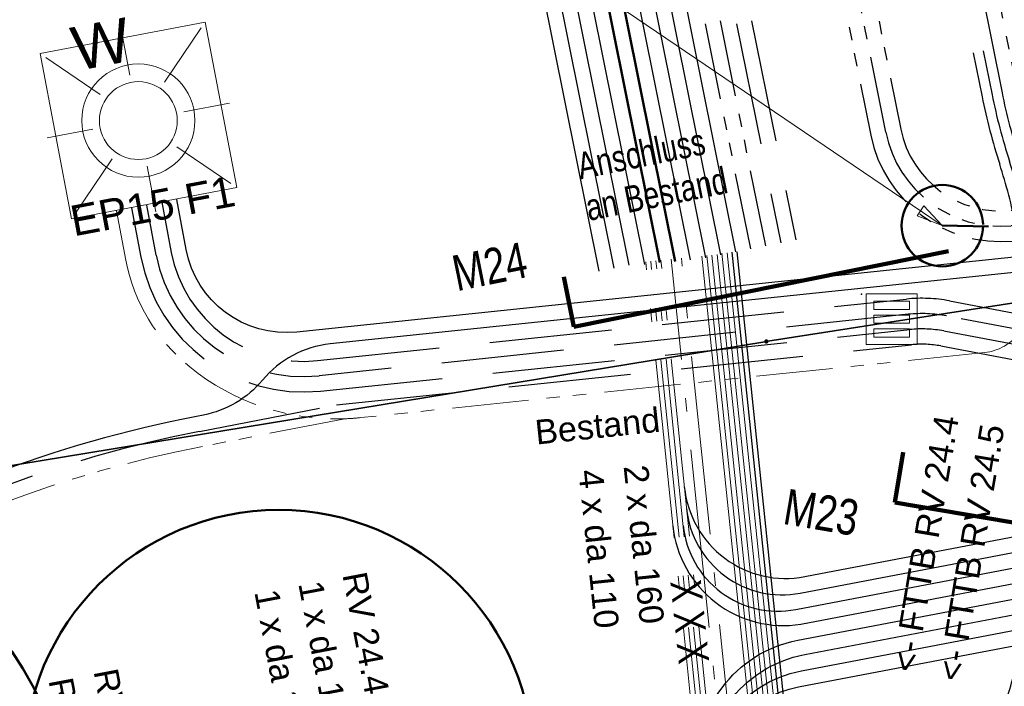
# Model space of a CAD drawing. Extents: x 3503739 to 3504470, y 5375172 to 5375561.
# Tile 80 of 142: x 3504190.17 to 3504199.84, y 5375393.86 to 5375400.4. Entities that reach past the tile are written whole.
import ezdxf

# ---------------------------------------------------------------- set-up
doc = ezdxf.new("R2010")
doc.units = 0
doc.header["$MEASUREMENT"] = 0
for name, pattern in [('103', [3.37501, 2.50001, -0.375, 0.125, -0.375]), ('2', [3.4, 1.2, -0.5, 1.2, -0.5]), ('202', [2.64, 1.75, -0.38, 0.13, -0.38]), ('211', [5, 3.75, -1.25]), ('237', [1.5, 0.75, -0.18, 0.13, -0.13, 0.13, -0.18]), ('33', [12, 4, -8]), ('49', [1.7001, 0.6001, -0.25, 0.6, -0.25])]:
    doc.linetypes.add(name, pattern=pattern)
for name, color, linetype in [('$_LISY_$_TMP', 7, 'Continuous'), ('1WB_LICHT_KSR', 7, 'Continuous'), ('2WP_WV_PLANUNG', 7, 'Continuous'), ('4WB_BESTAND_1_BA', 7, 'Continuous'), ('68_BL_STREINLAUF', 7, 'Continuous'), ('_4WP_ALLGEMEIN', 7, 'Continuous'), ('_4WP_LICHT-KSR', 7, 'Continuous'), ('_4WP_LICHT-LAMPE', 7, 'Continuous'), ('_4WP_SCHNITTF_HR', 7, 'Continuous'), ('_4WP_STADT_DATEN', 7, 'Continuous'), ('_4WP_STADT_FTT1', 7, 'Continuous'), ('_4WP_STADT_LSA', 7, 'Continuous'), ('_4WP_STADT_PLS', 7, 'Continuous'), ('_4WP_STADT_RESER', 7, 'Continuous'), ('_4WP_STADT_STROM', 7, 'Continuous'), ('_4WP_SWT-STROM', 7, 'Continuous'), ('_4WP_T_NET', 7, 'Continuous'), ('BHM_BAUM_NEU', 7, 'Continuous'), ('K_FLURSTUECKE', 7, 'Continuous'), ('K_GRENZEN-UNABGE', 7, 'Continuous'), ('PUNKTHOEHENATTDEF', 7, 'Continuous'), ('PUNKTNUMMERNATTDEF', 7, 'Continuous'), ('PUNKTSPEZIFIKATION', 7, 'Continuous')]:
    doc.layers.add(name, color=color, linetype=linetype)
doc.styles.add('178', font='ARIAL.TTF', dxfattribs={"height": 0.24})
doc.styles.add('219', font='ARIAL.TTF', dxfattribs={"height": 0.24})
doc.styles.add('30', font='ARIAL.TTF', dxfattribs={"height": 0.43})
doc.styles.add('361', font='TXT', dxfattribs={"width": 0.8, "height": 0.3})
doc.styles.add('362', font='ARIAL.TTF', dxfattribs={"height": 0.24})
doc.styles.add('385', font='TXT', dxfattribs={"width": 0.8, "height": 0.26})
doc.styles.add('431', font='ARIAL.TTF', dxfattribs={"height": 0.3})
doc.styles.add('434', font='ARIAL.TTF', dxfattribs={"height": 0.24})
doc.styles.add('439', font='TXT', dxfattribs={"width": 0.8, "height": 0.35})

# ---------------------------------------------------------------- blocks, each defined once
blk = doc.blocks.new('WP_LP_1010')
at = {"color": 1, "linetype": 'Continuous', "lineweight": 9}
for p, q in [((0, 0.454947), (0, 0.909893)), ((0, 0.909893), (0, 0.454947)), ((-0.776636, 0.776649), (-0.321689, 0.321703)), ((0.321689, 0.321703), (0.776636, 0.776649)), ((0.321689, 0.321703), (0.776636, 0.776649)), ((-0.454947, 0), (-0.909893, 0)), ((-0.454947, 0), (-0.909893, 0)), ((0.454947, 0), (0.909893, 0)), ((-0.321689, -0.321689), (-0.776636, -0.776636)), ((-0.321689, -0.321689), (-0.776636, -0.776636)), ((0.321689, -0.321689), (0.776636, -0.776636)), ((0.321689, -0.321689), (0.776636, -0.776636)), ((0, -0.454947), (0, -0.909893)), ((0, -0.454947), (0, -0.909893))]:
    blk.add_line(p, q, dxfattribs=at)
at = {"color": 7, "linetype": 'Continuous', "lineweight": 20}
for p, q in [((0.8253, 0.8253), (-0.8253, 0.8253)), ((-0.8253, 0.8253), (-0.8253, -0.8253)), ((0.8253, 0.8253), (0.8253, -0.8253)), ((0.8253, -0.8253), (-0.8253, -0.8253))]:
    blk.add_line(p, q, dxfattribs=at)
for radius in [0.555163, 0.38185]:
    blk.add_circle((0, 0), radius, dxfattribs=at)
at = {"color": 1, "linetype": 'Continuous', "style": '30'}
blk.add_text('W', height=0.43, dxfattribs=at).set_placement((-0.503602, 0.589889))
blk = doc.blocks.new('PUNKT')
blk.add_point((0, 0))
at = {"layer": 'PUNKTHOEHENATTDEF', "linetype": 'Continuous', "flags": 1}
blk.add_attdef('PUNKTHOEHE', (1, -0.5), '', height=0.8, dxfattribs=at)
at = {"layer": 'PUNKTNUMMERNATTDEF', "linetype": 'Continuous', "flags": 1}
blk.add_attdef('PUNKTNUMMER', (1, 0.5), '', height=0.8, dxfattribs=at)
at = {"layer": 'PUNKTSPEZIFIKATION', "linetype": 'Continuous', "flags": 1}
blk.add_attdef('PUNKTSPEZIFIKATION', (1, -1.5), '', height=0.8, dxfattribs=at)
blk = doc.blocks.new('809')
at = {"color": 7, "linetype": 'Continuous', "lineweight": 9}
for points in [[(0, 0), (0.5, 0), (0.5, -0.5), (0, -0.5), (0, 0)], [(0.075005, -0.075005), (0.425003, -0.075005), (0.425003, -0.154999), (0.075005, -0.154999), (0.075005, -0.075005)], [(0.075005, -0.290001), (0.075005, -0.209999), (0.425003, -0.209999), (0.425003, -0.290001), (0.075005, -0.290001)], [(0.075005, -0.425003), (0.425003, -0.425003), (0.425003, -0.345001), (0.075005, -0.345001), (0.075005, -0.425003)]]:
    blk.add_lwpolyline(points, dxfattribs=at)
blk = doc.blocks.new('ALG_00094')
at = {"color": 1, "linetype": 'Continuous', "lineweight": 20}
blk.add_lwpolyline([(0, 0), (0.3696, 0.08316), (0.3696, -0.08316), (0, 0)], dxfattribs=at)
blk = doc.blocks.new('10-UNVERMARKT')
at = {"color": 255, "linetype": '33', "lineweight": 9}
blk.add_circle((0, 0), 0.0789, dxfattribs=at)
at = {"color": 252, "linetype": 'Continuous', "lineweight": 20}
blk.add_circle((0, 0), 0.0325, dxfattribs=at)

msp = doc.modelspace()

# ---------------------------------------------------------------- linework, layer by layer
at = {"layer": '1WB_LICHT_KSR', "color": 190, "linetype": 'Continuous', "lineweight": 30}
for points in [[(3504198.7284, 5375385.7586), (3504198.1144, 5375389.1886), (3504197.9954, 5375390.1576), (3504197.1644, 5375398.1146)], [(3504198.7774, 5375385.7676), (3504198.1634, 5375389.1976), (3504198.0454, 5375390.1626), (3504197.2144, 5375398.1196)]]:
    msp.add_lwpolyline(points, dxfattribs=at)
at = {"layer": '2WP_WV_PLANUNG', "color": 1, "linetype": 'Continuous', "lineweight": 20}
msp.add_line((3504199.2271, 5375398.3755), (3504193.2624, 5375402.4216), dxfattribs=at)
at = {"layer": '2WP_WV_PLANUNG', "color": 4, "linetype": '49', "lineweight": 50}
msp.add_line((3504202.2286, 5375398.3308), (3504199.2271, 5375398.3755), dxfattribs=at)
at = {"layer": '2WP_WV_PLANUNG', "color": 4, "linetype": '103', "lineweight": 50}
msp.add_circle((3504199.2271, 5375398.3755), 0.4, dxfattribs=at)
at = {"layer": '4WB_BESTAND_1_BA', "color": 250, "linetype": '202', "lineweight": 20}
for points in [[(3504198.3274, 5375384.6746), (3504197.4994, 5375388.9716), (3504197.4794, 5375389.1836), (3504196.5664, 5375398.0466)], [(3504198.4254, 5375384.6936), (3504197.5974, 5375388.9906), (3504197.4974, 5375390.0996), (3504196.6664, 5375398.0566)], [(3504198.0824, 5375384.6296), (3504197.2544, 5375388.9266), (3504197.1364, 5375390.0626), (3504196.3164, 5375398.0216)], [(3504198.1314, 5375384.6386), (3504197.3034, 5375388.9356), (3504197.1864, 5375390.0676), (3504196.3664, 5375398.0266)], [(3504198.1804, 5375384.6476), (3504197.3524, 5375388.9446), (3504197.2364, 5375390.0726), (3504196.4164, 5375398.0316)], [(3504198.2294, 5375384.6566), (3504197.4014, 5375388.9536), (3504197.2864, 5375390.0776), (3504196.4664, 5375398.0366)]]:
    msp.add_lwpolyline(points, dxfattribs=at)
at = {"layer": '4WB_BESTAND_1_BA', "color": 7, "linetype": 'Continuous', "lineweight": 9}
for points in [[(3504198.7504, 5375383.8876), (3504198.6974, 5375384.3486), (3504198.4344, 5375385.7046), (3504197.8204, 5375389.1346), (3504197.6974, 5375390.1196), (3504196.8664, 5375398.0766)], [(3504198.8004, 5375383.8936), (3504198.7464, 5375384.3556), (3504198.4834, 5375385.7136), (3504197.8694, 5375389.1436), (3504197.7474, 5375390.1246), (3504196.9164, 5375398.0816)], [(3504198.8504, 5375383.8996), (3504198.7954, 5375384.3626), (3504198.5324, 5375385.7226), (3504197.9184, 5375389.1526), (3504197.7974, 5375390.1296), (3504196.9664, 5375398.0866)], [(3504198.9004, 5375383.9056), (3504198.8444, 5375384.3696), (3504198.5814, 5375385.7316), (3504197.9674, 5375389.1616), (3504197.8474, 5375390.1346), (3504197.0164, 5375398.0916)], [(3504198.9484, 5375383.9176), (3504198.8934, 5375384.3806), (3504198.6304, 5375385.7406), (3504198.0164, 5375389.1706), (3504197.8954, 5375390.1476), (3504197.0644, 5375398.1046)], [(3504198.9984, 5375383.9236), (3504198.9424, 5375384.3876), (3504198.6794, 5375385.7496), (3504198.0654, 5375389.1796), (3504197.9454, 5375390.1526), (3504197.1144, 5375398.1096)]]:
    msp.add_lwpolyline(points, dxfattribs=at)
at = {"layer": '_4WP_LICHT-KSR', "color": 190, "linetype": '2', "lineweight": 30}
for points in [[(3504182.052, 5375477.2344), (3504183.205, 5375471.4441), (3504181.8225, 5375467.3687, -0.034641), (3504183.9078, 5375459.7232), (3504188.2252, 5375438.093, -0.02882), (3504188.4676, 5375436.3649), (3504188.999, 5375429.8807, -0.039055), (3504189.006, 5375427.9856, 0.008787), (3504188.9823, 5375427.5698, 0.18856), (3504190.8898, 5375422.0641), (3504192.6171, 5375420.0393, -0.095308), (3504193.8532, 5375417.0211), (3504197.641, 5375398.2072)], [(3504182.2112, 5375477.2028), (3504183.36, 5375471.434), (3504181.9811, 5375467.3693, -0.034416), (3504184.0549, 5375459.7525), (3504188.3723, 5375438.1224, -0.02882), (3504188.6171, 5375436.3771), (3504189.1485, 5375429.893, -0.039055), (3504189.1556, 5375427.9744, 0.008787), (3504189.1322, 5375427.5639, 0.18856), (3504191.0039, 5375422.1615), (3504192.7374, 5375420.1294, -0.095581), (3504194.0002, 5375417.0508), (3504197.788, 5375398.2368)], [(3504191.2725, 5375398.5491), (3504191.3638, 5375398.0662, 0.390125), (3504193.1268, 5375396.7536), (3504198.908, 5375397.3568, -0.072884), (3504199.2412, 5375397.3429), (3504200.5624, 5375397.0929, 0.096733), (3504201.1182, 5375397.0961)], [(3504201.0886, 5375397.2432, -0.096733), (3504200.5903, 5375397.2403), (3504199.2691, 5375397.4903, 0.072884), (3504198.8924, 5375397.506), (3504193.1113, 5375396.9028, -0.388447), (3504191.5128, 5375398.0857), (3504191.4199, 5375398.5769)]]:
    msp.add_lwpolyline(points, format="xyb", dxfattribs=at)
at = {"layer": '_4WP_SCHNITTF_HR', "color": 92, "linetype": '211', "lineweight": 100}
for points in [[(3504195.5126, 5375397.8742), (3504195.6113, 5375397.384), (3504199.3209, 5375398.1309)], [(3504198.8433, 5375396.1544), (3504198.7599, 5375395.6614), (3504201.7367, 5375395.1583), (3504203.5715, 5375395.508), (3504203.4779, 5375395.9992)]]:
    msp.add_lwpolyline(points, dxfattribs=at)
at = {"layer": '_4WP_STADT_DATEN', "color": 7, "linetype": 'Continuous', "lineweight": 30}
msp.add_line((3504200.3089, 5375398.1062), (3504192.8939, 5375397.3326), dxfattribs=at)
for points in [[(3504197.0528, 5375398.0888), (3504193.265, 5375416.9028, 0.083299), (3504192.2602, 5375419.5332), (3504189.0162, 5375423.336), (3504188.997, 5375423.4372)], [(3504192.8939, 5375397.3326, -0.390125), (3504191.8076, 5375398.1414), (3504191.7147, 5375398.6327)], [(3504200.3386, 5375397.9585), (3504193.2208, 5375397.2159, 0.195706), (3504192.5557, 5375396.8607, -0.173025), (3504191.9774, 5375396.5185), (3504191.9097, 5375396.5054, 0.086687), (3504187.9689, 5375395.0011, -0.435074), (3504186.7741, 5375395.3469), (3504186.6612, 5375395.5699)]]:
    msp.add_lwpolyline(points, format="xyb", dxfattribs=at)
at = {"layer": '_4WP_STADT_FTT1', "color": 1, "linetype": '2', "lineweight": 30}
for points in [[(3504196.175, 5375416.735), (3504199.6169, 5375399.6398, 0.028652), (3504199.79, 5375398.9781, -0.028296), (3504199.95, 5375398.3684), (3504200.0779, 5375397.7334, 0.02019), (3504200.1931, 5375397.2607, -0.058762), (3504200.2711, 5375396.7834, -0.053118), (3504200.1929, 5375395.5134), (3504199.9595, 5375394.1322, -0.048918), (3504199.8304, 5375393.6566), (3504199.187, 5375391.9625, 0.029582), (3504199.0553, 5375391.5423), (3504198.8276, 5375390.6303, -0.215317), (3504197.5516, 5375389.0159, 0.019684), (3504196.1003, 5375388.1903, -0.092615), (3504194.7486, 5375387.6632), (3504192.7853, 5375387.2914, 0.061034), (3504191.5756, 5375386.9052, -0.061032), (3504190.4354, 5375386.5411), (3504182.9525, 5375385.1242, -0.090994), (3504181.2559, 5375385.1147, 0.098478), (3504179.2702, 5375385.074), (3504178.702, 5375384.9488, -0.033057)], [(3504196.273, 5375416.7552), (3504199.7149, 5375399.6595, 0.028652), (3504199.8852, 5375399.0089, -0.028299), (3504200.0481, 5375398.3882), (3504200.1759, 5375397.7531, 0.019572), (3504200.2924, 5375397.2728, -0.058138), (3504200.371, 5375396.7879, -0.053118), (3504200.2915, 5375395.4967), (3504200.0581, 5375394.1155, -0.048918), (3504199.9238, 5375393.6211), (3504199.2805, 5375391.927, 0.029582), (3504199.1523, 5375391.5181), (3504198.9133, 5375390.5609, -0.214607), (3504197.5699, 5375388.8563, 0.019005), (3504196.1796, 5375388.0629, -0.092615), (3504194.7765, 5375387.5158), (3504192.8132, 5375387.144, 0.061034), (3504191.6382, 5375386.7689, -0.061032), (3504190.4633, 5375386.3937), (3504182.9804, 5375384.9769, -0.090994), (3504181.2296, 5375384.967, 0.098444), (3504179.3031, 5375384.9276), (3504178.7266, 5375384.8007, -0.033334)]]:
    msp.add_lwpolyline(points, format="xyb", dxfattribs=at)
at = {"layer": '_4WP_STADT_FTT1', "color": 1, "linetype": '237', "lineweight": 20}
for points in [[(3504193.3639, 5375396.482, -0.181271), (3504191.8421, 5375396.9904, -0.177534), (3504191.2164, 5375398.0383), (3504191.1251, 5375398.5212)], [(3504200.0791, 5375397.7276, -0.442236), (3504199.6408, 5375397.1316), (3504193.5183, 5375396.4928, -0.01694), (3504193.3639, 5375396.482), (3504191.9669, 5375396.2109, 0.086682), (3504188.1227, 5375394.7436, -0.43501), (3504186.5064, 5375395.2114), (3504186.3936, 5375395.4345)]]:
    msp.add_lwpolyline(points, format="xyb", dxfattribs=at)
at = {"layer": '_4WP_STADT_LSA', "color": 7, "linetype": '237', "lineweight": 30}
for points in [[(3504197.3469, 5375398.148), (3504193.5591, 5375416.962, 0.09069), (3504192.427, 5375419.7999), (3504189.2806, 5375423.4883)], [(3504197.4939, 5375398.1776), (3504193.7061, 5375416.9916, 0.095021), (3504192.4967, 5375419.9493), (3504189.4509, 5375423.5197)], [(3504195.4596, 5375416.4143, -1), (3504196.5528, 5375416.6322), (3504197.3025, 5375412.9082), (3504199.96, 5375399.7089, 0.02013), (3504200.0222, 5375399.4533, 0.020143), (3504200.1049, 5375399.2035, -0.040283), (3504200.2365, 5375398.7445)], [(3504198.1285, 5375401.2323), (3504198.525, 5375399.2628, 0.382753), (3504199.9164, 5375398.2247), (3504200.2633, 5375398.2609)], [(3504200.2477, 5375398.4101), (3504199.9019, 5375398.374, -0.382497), (3504198.6721, 5375399.2924), (3504198.2756, 5375401.2619)], [(3504198.4226, 5375401.2915), (3504198.8191, 5375399.322, 0.386309), (3504199.9018, 5375398.5246), (3504200.2324, 5375398.5586)]]:
    msp.add_lwpolyline(points, format="xyb", dxfattribs=at)
at = {"layer": '_4WP_STADT_PLS', "color": 7, "linetype": 'Continuous', "lineweight": 30}
msp.add_lwpolyline([(3504197.1998, 5375398.1184), (3504193.412, 5375416.9324, 0.086825), (3504192.3472, 5375419.6622), (3504189.1561, 5375423.4031), (3504189.1444, 5375423.4651)], format="xyb", dxfattribs=at)
at = {"layer": '_4WP_STADT_RESER', "color": 7, "linetype": 'Continuous', "lineweight": 30}
for points in [[(3504196.7567, 5375398.0393), (3504192.9709, 5375416.8436, 0.077007), (3504192.0697, 5375419.2942), (3504188.7362, 5375423.2019), (3504188.7022, 5375423.3814)], [(3504196.9057, 5375398.0592), (3504193.1179, 5375416.8732, 0.080045), (3504192.1672, 5375419.411), (3504188.8762, 5375423.269), (3504188.8496, 5375423.4093)]]:
    msp.add_lwpolyline(points, format="xyb", dxfattribs=at)
at = {"layer": '_4WP_STADT_STROM', "color": 3, "linetype": '2', "lineweight": 30}
for points in [[(3504191.5673, 5375398.6048), (3504191.6602, 5375398.1135, 0.388263), (3504193.0957, 5375397.052), (3504198.8768, 5375397.6552, -0.072884), (3504199.297, 5375397.6377), (3504200.6182, 5375397.3876, 0.096732), (3504201.059, 5375397.3902)], [(3504186.5274, 5375395.5022), (3504186.6403, 5375395.2791, 0.434654), (3504188.0447, 5375394.8717, -0.086711), (3504191.9383, 5375396.3581), (3504193.283, 5375396.6191), (3504198.9235, 5375397.2076, -0.072884), (3504199.2133, 5375397.1956), (3504200.5345, 5375396.9455, 0.096733), (3504201.1478, 5375396.9491)]]:
    msp.add_lwpolyline(points, format="xyb", dxfattribs=at)
at = {"layer": '_4WP_SWT-STROM', "color": 3, "linetype": 'Continuous', "lineweight": 30}
for points in [[(3504196.3068, 5375397.9943), (3504192.5297, 5375416.7548, 0.051902), (3504192.0312, 5375418.3511), (3504191.7133, 5375419.0186), (3504188.1143, 5375423.2376), (3504187.8428, 5375424.7074, -0.064346), (3504187.6597, 5375428.0859, 0.039055), (3504187.6535, 5375429.7705, -0.03959), (3504187.6484, 5375431.7153, 0.03959), (3504187.6435, 5375433.5652), (3504187.4211, 5375436.2791, 0.02882), (3504187.1955, 5375437.8875), (3504182.8781, 5375459.5176, 0.036243), (3504180.7116, 5375467.3622), (3504182.1203, 5375471.515), (3504180.2187, 5375481.0645), (3504179.2749, 5375481.6949), (3504167.0045, 5375477.9555)], [(3504196.1548, 5375397.9891), (3504192.3827, 5375416.7251, 0.051627), (3504191.8971, 5375418.2839), (3504191.5864, 5375418.9363), (3504187.9741, 5375423.1709), (3504187.6951, 5375424.6814, -0.064381), (3504187.5104, 5375428.1001, 0.038958), (3504187.5041, 5375429.7572, -0.03967), (3504187.4991, 5375431.7297, 0.039526), (3504187.494, 5375433.5529), (3504187.2715, 5375436.2689, 0.028784), (3504187.0484, 5375437.8581), (3504182.7321, 5375459.4828, 0.036501), (3504180.5527, 5375467.361), (3504181.9653, 5375471.5251), (3504180.0837, 5375480.9743), (3504179.2506, 5375481.5307), (3504167.0514, 5375477.813)], [(3504196.0078, 5375397.9595), (3504192.2356, 5375416.6955, 0.051532), (3504191.7604, 5375418.2221), (3504191.4595, 5375418.8539), (3504187.8339, 5375423.1041), (3504187.5478, 5375424.6529, -0.064346), (3504187.3605, 5375428.1082, 0.039055), (3504187.3545, 5375429.746, -0.03959), (3504187.3493, 5375431.7382, 0.03959), (3504187.3445, 5375433.5407), (3504187.1222, 5375436.2546, 0.02882), (3504186.9013, 5375437.8288), (3504182.5839, 5375459.4589, 0.03671), (3504180.3939, 5375467.3597), (3504181.8103, 5375471.5352), (3504179.9487, 5375480.8841), (3504179.2264, 5375481.3665), (3504167.0985, 5375477.6706)], [(3504195.8607, 5375397.9299), (3504192.0886, 5375416.6659, 0.051336), (3504191.6249, 5375418.1576), (3504191.3325, 5375418.7716), (3504187.6937, 5375423.0373), (3504187.4003, 5375424.6256, -0.064346), (3504187.211, 5375428.1193, 0.039055), (3504187.205, 5375429.7337, -0.03959), (3504187.1997, 5375431.7497, 0.03959), (3504187.195, 5375433.5284), (3504186.9727, 5375436.2424, 0.02882), (3504186.7542, 5375437.7994), (3504182.4368, 5375459.4296, 0.036944), (3504180.235, 5375467.3583), (3504181.6554, 5375471.5453), (3504179.8138, 5375480.7939), (3504179.2022, 5375481.2023), (3504167.1455, 5375477.5281)], [(3504196.6955, 5375395.8134, 0.439531), (3504197.8774, 5375394.9336), (3504205.5663, 5375396.3989)], [(3504196.7173, 5375395.6014, 0.439531), (3504197.8314, 5375394.7721), (3504205.5944, 5375396.2516)], [(3504196.684, 5375395.4342, 0.43953), (3504197.7894, 5375394.6114), (3504205.6225, 5375396.1042)], [(3504196.5831, 5375395.4329, 0.430895), (3504197.8394, 5375394.4682), (3504205.6506, 5375395.9569)], [(3504196.8337, 5375393.0011, -0.389342), (3504197.8076, 5375394.3095), (3504205.6787, 5375395.8095)], [(3504196.8991, 5375392.8564, -0.389342), (3504197.8769, 5375394.17), (3504205.7067, 5375395.6622)], [(3504196.9095, 5375392.7556, -0.389342), (3504197.844, 5375394.011), (3504205.7348, 5375395.5148)], [(3504197.0092, 5375392.7683, -0.389342), (3504197.8167, 5375393.8531), (3504205.7629, 5375395.3675)]]:
    msp.add_lwpolyline(points, format="xyb", dxfattribs=at)
at = {"layer": '_4WP_SWT-STROM', "color": 1, "linetype": 'Continuous', "lineweight": 50}
for points in [[(3504196.4558, 5375398.0142), (3504192.6768, 5375416.7844, 0.052077), (3504192.1666, 5375418.4156), (3504191.8403, 5375419.1009), (3504188.2545, 5375423.3044), (3504187.9903, 5375424.7346, -0.064346), (3504187.8093, 5375428.0748, 0.039055), (3504187.803, 5375429.7827, -0.03959), (3504187.798, 5375431.7038, 0.03959), (3504187.793, 5375433.5774), (3504187.5706, 5375436.2914, 0.02882), (3504187.3426, 5375437.9169), (3504183.0252, 5375459.547, 0.036012), (3504180.8703, 5375467.3633), (3504182.2752, 5375471.5048), (3504181.1051, 5375477.3811), (3504182.4358, 5375481.3037)], [(3504196.6067, 5375398.0243), (3504192.8238, 5375416.814, 0.052246), (3504192.3021, 5375418.4801), (3504191.9672, 5375419.1832), (3504188.3947, 5375423.3712)]]:
    msp.add_lwpolyline(points, format="xyb", dxfattribs=at)
at = {"layer": '_4WP_T_NET', "color": 32, "linetype": 'Continuous', "lineweight": 30}
msp.add_lwpolyline([(3504196.1681, 5375417.7826), (3504199.8129, 5375399.6793, 0.028652), (3504199.9803, 5375399.0397, -0.02865), (3504200.1477, 5375398.4002), (3504200.274, 5375397.7728, 0.018975), (3504200.3916, 5375397.2849, -0.057543), (3504200.4709, 5375396.7924, -0.053117), (3504200.3901, 5375395.4801), (3504200.1571, 5375394.0987, -0.048914), (3504200.0177, 5375393.5854), (3504199.3744, 5375391.8914, 0.029582), (3504199.2497, 5375391.4938), (3504198.8909, 5375390.0568, 0.044142), (3504198.7196, 5375388.9701, 0.063927), (3504198.7847, 5375387.8766), (3504199.0317, 5375386.5718, 0.411162), (3504200.19, 5375385.7735)], format="xyb", dxfattribs=at)
at = {"layer": 'BHM_BAUM_NEU', "color": 91, "linetype": 'Continuous', "lineweight": 50}
for centre, radius in [((3504186.7822, 5375391.959), 4), ((3504192.7157, 5375393.0881), 2.5)]:
    msp.add_circle(centre, radius, dxfattribs=at)
at = {"layer": 'K_FLURSTUECKE', "color": 252, "linetype": 'Continuous', "lineweight": 30}
for p, q in [((3504207.6144, 5375398.8176), (3504197.5156, 5375397.2424)), ((3504197.5156, 5375397.2424), (3504207.6144, 5375398.8176)), ((3504207.6144, 5375398.8176), (3504197.5156, 5375397.2424)), ((3504197.5156, 5375397.2424), (3504207.6144, 5375398.8176)), ((3504197.4844, 5375397.2374), (3504185.2256, 5375395.2226)), ((3504185.2256, 5375395.2226), (3504197.4844, 5375397.2374)), ((3504197.4844, 5375397.2374), (3504185.2256, 5375395.2226)), ((3504185.2256, 5375395.2226), (3504197.4844, 5375397.2374))]:
    msp.add_line(p, q, dxfattribs=at)

# ---------------------------------------------------------------- block references
at = {"layer": '$_LISY_$_TMP', "color": 7, "xscale": 0.699999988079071, "yscale": 0.699999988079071, "rotation": 145.8494110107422}
msp.add_blockref('ALG_00094', (3504199.2271, 5375398.3755), dxfattribs=at)
at = {"layer": '68_BL_STREINLAUF', "color": 7}
for name, p in [('PUNKT', (3504198.4341, 5375397.7035)), ('809', (3504198.4791, 5375397.7085))]:
    msp.add_blockref(name, p, dxfattribs=at)
at = {"layer": '_4WP_LICHT-LAMPE', "color": 7, "rotation": 10.77300109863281}
msp.add_blockref('WP_LP_1010', (3504191.3382, 5375399.4058), dxfattribs=at)
at = {"layer": 'K_GRENZEN-UNABGE', "color": 252, "xscale": 0.2, "yscale": 0.2}
msp.add_blockref('10-UNVERMARKT', (3504197.5, 5375397.24), dxfattribs=at)
msp.add_blockref('10-UNVERMARKT', (3504197.5, 5375397.24), dxfattribs=at)
at = {"layer": 'K_GRENZEN-UNABGE', "color": 252}
msp.add_blockref('PUNKT', (3504197.5, 5375397.24), dxfattribs=at)
msp.add_blockref('PUNKT', (3504197.5, 5375397.24), dxfattribs=at)

# ---------------------------------------------------------------- texts
at = {"layer": '_4WP_ALLGEMEIN', "color": 7, "linetype": 'Continuous', "style": '385', "width": 0.8}
for s, p in [('Anschluss', (3504195.6758, 5375398.8292)), ('an Bestand', (3504195.7579, 5375398.4214))]:
    msp.add_text(s, height=0.26, rotation=11.38329, dxfattribs=at).set_placement(p)
at = {"layer": '_4WP_LICHT-LAMPE', "color": 190, "linetype": 'Continuous', "style": '431'}
msp.add_text('EP15 F1', height=0.3, rotation=10.70829, dxfattribs=at).set_placement((3504190.7047, 5375398.2697))
at = {"layer": '_4WP_SCHNITTF_HR', "color": 7, "linetype": 'Continuous', "style": '439', "width": 0.8}
for s, rotation, p in [('M24', 11.38329, (3504194.4625, 5375397.7315)), ('M23', 350.40825, (3504197.6514, 5375395.4528))]:
    msp.add_text(s, height=0.35, rotation=rotation, dxfattribs=at).set_placement(p)
at = {"layer": '_4WP_STADT_DATEN', "color": 7, "linetype": 'Continuous', "style": '434'}
msp.add_text('1 x da 110 Daten', height=0.24, rotation=280.77399, dxfattribs=at).set_placement((3504192.4755, 5375394.7833))
at = {"layer": '_4WP_STADT_FTT1', "color": 1, "linetype": 'Continuous', "style": '178'}
for s, rotation, p in [('<- FTTB RV 24.4', 80.40816, (3504198.9662, 5375393.9845)), ('<- FTTB RV 24.5', 80.40816, (3504199.4147, 5375393.896)), ('RV 24.4.05', 280.77399, (3504193.3393, 5375394.9533)), ('RV 24.4.06', 280.77399, (3504190.8976, 5375394.0056)), ('RV 24.4.07', 280.77399, (3504190.4558, 5375393.9169))]:
    msp.add_text(s, height=0.24, rotation=rotation, dxfattribs=at).set_placement(p)
at = {"layer": '_4WP_STADT_STROM', "color": 7, "linetype": 'Continuous', "style": '219'}
msp.add_text('1 x da 110 Strom', height=0.24, rotation=280.77399, dxfattribs=at).set_placement((3504192.9069, 5375394.8657))
at = {"layer": '_4WP_SWT-STROM', "color": 251, "linetype": 'Continuous', "style": '362'}
for s, rotation, p in [('Bestand', 5.96214, (3504195.2439, 5375396.2285)), ('2 x da 160', 275.96214, (3504196.0992, 5375396.0157)), ('4 x da 110', 275.96214, (3504195.6559, 5375395.9724))]:
    msp.add_text(s, height=0.24, rotation=rotation, dxfattribs=at).set_placement(p)
at = {"layer": '_4WP_SWT-STROM', "color": 2, "linetype": 'Continuous', "style": '361', "width": 0.8}
msp.add_text('X X X', height=0.3, rotation=275.88231, dxfattribs=at).set_placement((3504196.5577, 5375394.8844))

doc.saveas('drawing.dxf')
